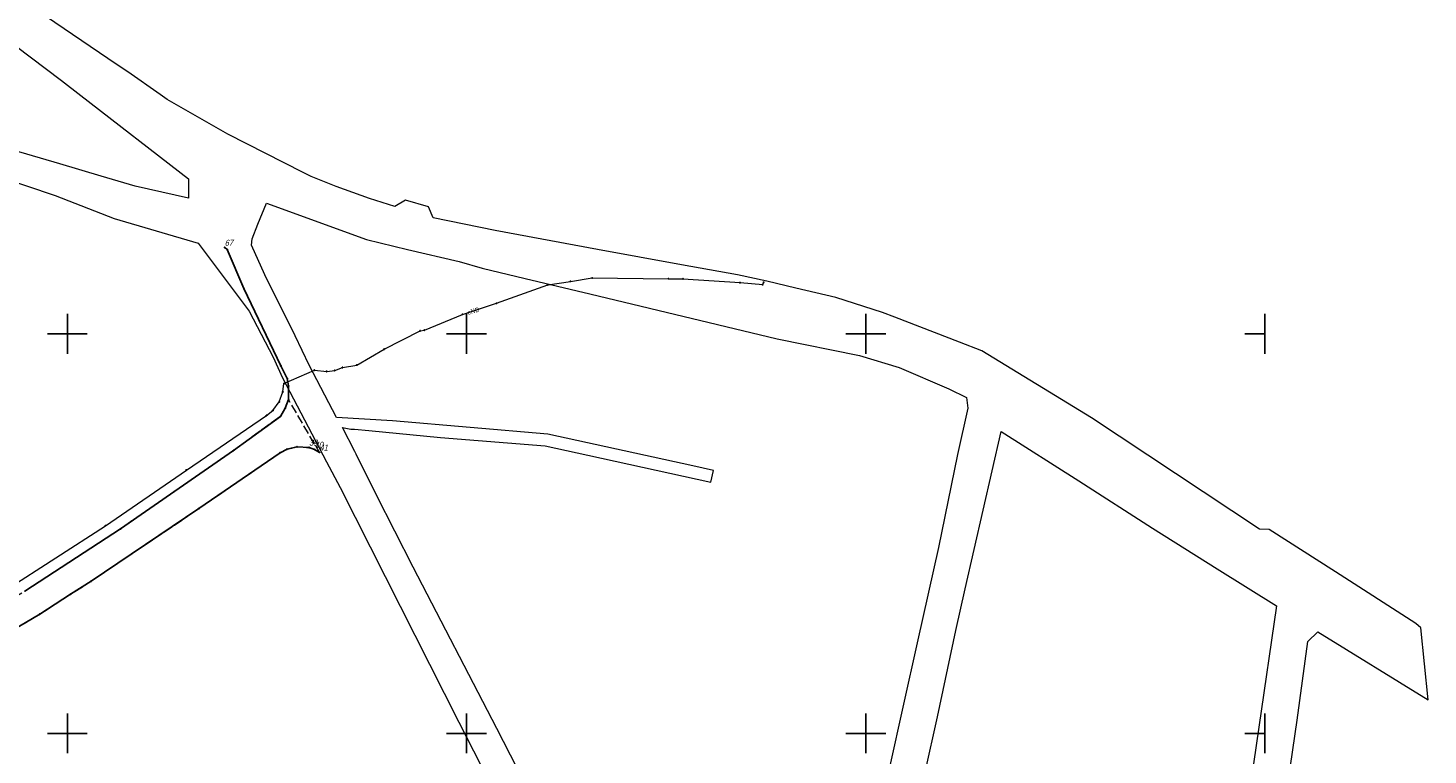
# Model space of a CAD drawing. Header units: metres. Extents: x 5548743 to 5556416, y 5707500 to 5714000.
# Tile 237 of 244: x 5554890 to 5555241, y 5710295 to 5710477. Entities that reach past the tile are written whole.
import ezdxf
from ezdxf.enums import TextEntityAlignment as Align

# ---------------------------------------------------------------- set-up
doc = ezdxf.new("R2010")
doc.units = ezdxf.units.M
doc.linetypes.add('2.25_0.75', pattern=[3, 2.25, -0.75])
doc.layers.get('0').update_dxf_attribs({"color": 2, "lineweight": 5})
doc.styles.get("Standard").update_dxf_attribs({"font": 'Working1250', "width": 0.75})

# ---------------------------------------------------------------- blocks, each defined once
blk = doc.blocks.new('PIKIETAW1891')
at = {"color": 0}
blk.add_circle((0, 0), 0.09, dxfattribs=at)
blk = doc.blocks.new('RAMKA1000K')
at = {"color": 0}
for p, q in [((500, 395), (500, 405)), ((600, 395), (600, 405)), ((700, 395), (700, 405)), ((800, 395), (800, 405)), ((495, 400), (505, 400)), ((595, 400), (605, 400)), ((695, 400), (705, 400)), ((795, 400), (800, 400)), ((500, 295), (500, 305)), ((600, 295), (600, 305)), ((700, 295), (700, 305)), ((800, 295), (800, 305)), ((495, 300), (505, 300)), ((595, 300), (605, 300)), ((695, 300), (705, 300)), ((795, 300), (800, 300))]:
    blk.add_line(p, q, dxfattribs=at)

msp = doc.modelspace()

# ---------------------------------------------------------------- linework, layer by layer
at = {"layer": '218-kontur użytku gruntowego', "color": 3, "linetype": 'CONTINUOUS', "lineweight": 18, "flags": 128}
for points in [[(5554912.5, 5710467.37), (5554892.45, 5710480.98)], [(5554886.96, 5710472.18), (5554898.55, 5710463.47)], [(5554915.16, 5710465.61), (5554912.5, 5710467.37)], [(5554923.25, 5710459.97), (5554915.16, 5710465.61)], [(5554898.55, 5710463.47), (5554903.38, 5710459.69)], [(5554903.38, 5710459.69), (5554930.31, 5710438.82)], [(5554925.03, 5710458.7), (5554923.25, 5710459.97)], [(5554940.22, 5710450.04), (5554925.03, 5710458.7)], [(5554898.15, 5710442.55), (5554876.08, 5710448.97)], [(5554959.09, 5710440.37), (5554940.22, 5710450.04)], [(5554908.5, 5710439.51), (5554898.15, 5710442.55)], [(5554882.52, 5710439.53), (5554896.98, 5710434.64)], [(5554916.98, 5710436.97), (5554908.5, 5710439.51)], [(5554930.31, 5710438.82), (5554930.34, 5710433.96)], [(5554961.12, 5710439.43), (5554959.09, 5710440.37)], [(5554967.33, 5710436.91), (5554961.12, 5710439.43)], [(5554896.98, 5710434.64), (5554911.69, 5710428.86)], [(5554930.34, 5710433.96), (5554916.98, 5710436.97)], [(5554975.67, 5710433.93), (5554967.33, 5710436.91)], [(5554982.05, 5710431.86), (5554975.67, 5710433.93)], [(5554947.74, 5710427.44), (5554949.89, 5710432.73)], [(5554949.89, 5710432.73), (5554974.9, 5710423.6)], [(5554984.67, 5710433.46), (5554982.05, 5710431.86)], [(5554990.49, 5710431.83), (5554984.67, 5710433.46)], [(5554991.62, 5710429.09), (5554990.49, 5710431.83)], [(5554911.69, 5710428.86), (5554932.79, 5710422.68)], [(5554946.31, 5710423.8), (5554947.74, 5710427.44)], [(5555007.2, 5710425.9), (5554991.62, 5710429.09)], [(5554946.16, 5710422.19), (5554946.31, 5710423.8)], [(5554974.9, 5710423.6), (5554985.2, 5710421.16)], [(5555032.78, 5710421.17), (5555007.2, 5710425.9)], [(5554932.79, 5710422.68), (5554945.51, 5710405.69)], [(5554949.51, 5710414.83), (5554946.16, 5710422.19)], [(5554985.2, 5710421.16), (5554998.14, 5710418.11)], [(5555053.82, 5710417.28), (5555032.78, 5710421.17)], [(5554998.14, 5710418.11), (5555003.9, 5710416.49)], [(5555003.9, 5710416.49), (5555014.65, 5710413.91)], [(5555067.85, 5710414.82), (5555053.82, 5710417.28)], [(5554957.08, 5710399.5), (5554949.51, 5710414.83)], [(5555014.65, 5710413.91), (5555030.91, 5710410)], [(5555075.22, 5710413.22), (5555067.85, 5710414.82)], [(5555082.53, 5710411.47), (5555075.22, 5710413.22)], [(5555030.91, 5710410), (5555077.83, 5710398.74)], [(5555092.49, 5710409.11), (5555082.53, 5710411.47)], [(5555104.22, 5710405.34), (5555092.49, 5710409.11)], [(5554945.51, 5710405.69), (5554951.54, 5710394.15)], [(5555107.29, 5710404.22), (5555104.22, 5710405.34)], [(5555123.49, 5710397.9), (5555107.29, 5710404.22)], [(5554960.59, 5710392.14), (5554957.08, 5710399.5)], [(5555077.83, 5710398.74), (5555098.47, 5710394.63)], [(5555129.08, 5710395.73), (5555123.49, 5710397.9)], [(5555156.58, 5710378.97), (5555129.08, 5710395.73)], [(5554951.54, 5710394.15), (5554953.89, 5710389)], [(5554967.44, 5710379.11), (5554960.59, 5710392.14)], [(5555098.47, 5710394.63), (5555108.35, 5710391.56)], [(5554953.89, 5710389), (5554964.95, 5710368)], [(5555108.35, 5710391.56), (5555120.8, 5710386.29)], [(5555120.8, 5710386.29), (5555125.25, 5710384.12)], [(5555125.58, 5710381.41), (5555123.01, 5710369.77)], [(5555125.25, 5710384.12), (5555125.58, 5710381.41)], [(5554981.46, 5710378.26), (5554967.44, 5710379.11)], [(5555020.36, 5710374.88), (5554981.46, 5710378.26)], [(5555198.63, 5710351.13), (5555156.58, 5710378.97)], [(5554972.01, 5710370.53), (5554968.91, 5710376.58)], [(5554968.91, 5710376.58), (5554971.01, 5710376.17)], [(5554971.01, 5710376.17), (5554971.9, 5710376.13)], [(5554971.9, 5710376.13), (5554975.56, 5710375.8)], [(5554975.56, 5710375.8), (5554993.5, 5710374.03)], [(5555056.69, 5710366.97), (5555020.36, 5710374.88)], [(5555124.88, 5710336.18), (5555133.93, 5710375.6)], [(5555133.93, 5710375.6), (5555153.37, 5710363.19)], [(5554993.5, 5710374.03), (5555019.67, 5710371.96)], [(5555019.67, 5710371.96), (5555030.42, 5710369.61)], [(5554964.95, 5710368), (5554968.36, 5710361.52)], [(5554972.32, 5710369.91), (5554972.01, 5710370.53)], [(5554977.44, 5710359.64), (5554972.32, 5710369.91)], [(5555030.42, 5710369.61), (5555061.19, 5710362.92)], [(5555123.01, 5710369.77), (5555118.2, 5710346.56)], [(5555061.86, 5710365.84), (5555056.69, 5710366.97)], [(5555061.19, 5710362.92), (5555061.86, 5710365.84)], [(5554968.36, 5710361.52), (5554983.4, 5710331.81)], [(5555153.37, 5710363.19), (5555171.82, 5710351.39)], [(5554986.67, 5710341.59), (5554977.44, 5710359.64)], [(5555171.82, 5710351.39), (5555188.04, 5710341.17)], [(5555201.1, 5710351.02), (5555198.63, 5710351.13)], [(5555217.68, 5710340.41), (5555201.1, 5710351.02)], [(5555118.2, 5710346.56), (5555113.04, 5710323.39)], [(5555007.63, 5710301.24), (5554986.67, 5710341.59)], [(5555188.04, 5710341.17), (5555202.9, 5710331.91)], [(5555237.81, 5710327.52), (5555217.68, 5710340.41)], [(5555122.61, 5710325.73), (5555124.88, 5710336.18)], [(5554983.4, 5710331.81), (5554998.09, 5710302.79)], [(5555202.9, 5710331.91), (5555198.47, 5710301.59)], [(5555117.94, 5710304.1), (5555122.61, 5710325.73)], [(5555210.78, 5710323.02), (5555213.24, 5710325.41)], [(5555213.24, 5710325.41), (5555240.85, 5710308.43)], [(5555239.04, 5710326.44), (5555237.81, 5710327.52)], [(5555240.85, 5710308.43), (5555239.04, 5710326.44)], [(5555113.04, 5710323.39), (5555109.3, 5710306.56)], [(5555208.07, 5710303.27), (5555210.78, 5710323.02)], [(5555109.3, 5710306.56), (5555106.03, 5710291.83)], [(5555114.9, 5710290.32), (5555117.94, 5710304.1)], [(5554998.09, 5710302.79), (5555005.46, 5710288.46)], [(5555016.07, 5710284.65), (5555007.63, 5710301.24)], [(5555198.47, 5710301.59), (5555195.76, 5710283.23)], [(5555203.68, 5710273.01), (5555208.07, 5710303.27)]]:
    msp.add_lwpolyline(points, dxfattribs=at)
at = {"layer": 'jezdnia', "color": 7, "linetype": '2.25_0.75', "lineweight": 18, "flags": 128}
msp.add_lwpolyline([(5554286.87, 5710246.53), (5554310.62, 5710249.39), (5554313.02, 5710249.64), (5554356.51, 5710253.11), (5554398.75, 5710256.18), (5554458.33, 5710260.65), (5554520.28, 5710265.46), (5554529.94, 5710266.3), (5554533.96, 5710266.54), (5554642.18, 5710274.85), (5554752.55, 5710283.55), (5554757.3, 5710284.09), (5554764.62, 5710284.87), (5554772.72, 5710286.02), (5554780.26, 5710287.1), (5554788.19, 5710288.57), (5554794.39, 5710289.76), (5554801.87, 5710291.51), (5554817.73, 5710295.59), (5554822.95, 5710297.38), (5554830.44, 5710299.81), (5554836.13, 5710302.09), (5554844.96, 5710305.26), (5554850.94, 5710307.74), (5554855.73, 5710309.77), (5554864.28, 5710313.78), (5554868.44, 5710315.93), (5554879.13, 5710321.64), (5554893.08, 5710329.84), (5554900.82, 5710334.86), (5554905.94, 5710338.07), (5554932.96, 5710356.3), (5554953.33, 5710370.25), (5554955.04, 5710371.15), (5554957.52, 5710371.74), (5554960.56, 5710371.56), (5554961.95, 5710371.05), (5554963.17, 5710370.34), (5554955.43, 5710383.54), (5554954.57, 5710381.37), (5554953.36, 5710379.34), (5554941.62, 5710370.79), (5554913.34, 5710351.2), (5554889.37, 5710335.59), (5554879.09, 5710329.48), (5554867.79, 5710323.34), (5554856.7, 5710317.87), (5554851.12, 5710315.25), (5554837.39, 5710309.59), (5554822.28, 5710304.4), (5554810.81, 5710300.94), (5554791, 5710295.98), (5554781.3, 5710294.19), (5554760.54, 5710291.41), (5554749.22, 5710290.2), (5554712.72, 5710287.45), (5554626.12, 5710280.54), (5554543.48, 5710274.22), (5554509.19, 5710271.71), (5554421.1, 5710264.86), (5554411.37, 5710264.31), (5554375.97, 5710264.45), (5554315.99, 5710259.97), (5554313.02, 5710260), (5554310.28, 5710260.32), (5554282.8, 5710253.32), (5554276.46, 5710251.4), (5554271.61, 5710250.29), (5554270.32, 5710250.46), (5554268.79, 5710251.53), (5554265.84, 5710257.11), (5554264.79, 5710258.71), (5554260.9, 5710256.6), (5554262.31, 5710254.76), (5554263.87, 5710250.46), (5554263.57, 5710248.09), (5554247.08, 5710242.71), (5554236.32, 5710238.19), (5554229.58, 5710234.81), (5554222.95, 5710231.33), (5554214.84, 5710226.35), (5554205.93, 5710220.52), (5554199.06, 5710215.52), (5554197.52, 5710215.94), (5554193.99, 5710212.54), (5554193.95, 5710211.46), (5554191.56, 5710209.53), (5554185.2, 5710203.91), (5554175.02, 5710194.7), (5554165.59, 5710185.7), (5554154.52, 5710175.6), (5554158.99, 5710171.37), (5554168.86, 5710181), (5554177.03, 5710188.43), (5554184.81, 5710195.02), (5554194.51, 5710202.86), (5554207.91, 5710213.24), (5554217.1, 5710219.5), (5554229.56, 5710226.79), (5554239.49, 5710231.76), (5554249.85, 5710236.13), (5554257.27, 5710238.67), (5554263.03, 5710240.46), (5554271.4, 5710242.87), (5554277.72, 5710244.36), (5554283.77, 5710245.89)], close=True, dxfattribs=at)
at = {"layer": 'krawężnik', "color": 7, "linetype": 'CONTINUOUS', "lineweight": 25, "flags": 128}
for points in [[(5554939.42, 5710421.62), (5554940.04, 5710421.16), (5554944.25, 5710411.38), (5554953.46, 5710392.02), (5554955.1, 5710388.83), (5554955.44, 5710386.99), (5554955.43, 5710383.54), (5554954.57, 5710381.37), (5554953.36, 5710379.34), (5554941.62, 5710370.79), (5554913.34, 5710351.2), (5554889.37, 5710335.59)], [(5554879.13, 5710321.64), (5554893.08, 5710329.84), (5554900.82, 5710334.86), (5554905.94, 5710338.07), (5554932.96, 5710356.3), (5554953.33, 5710370.25), (5554955.04, 5710371.15), (5554957.52, 5710371.74), (5554960.56, 5710371.56), (5554961.95, 5710371.05), (5554963.17, 5710370.34)]]:
    msp.add_lwpolyline(points, dxfattribs=at)
at = {"layer": 'przewód elektroenergetyczny podziemny', "color": 1, "linetype": 'CONTINUOUS', "lineweight": 18, "flags": 128}
msp.add_lwpolyline([(5554884.67, 5710335.95), (5554909.56, 5710351.99), (5554929.83, 5710365.93), (5554949.9, 5710379.58), (5554951.46, 5710380.83), (5554953.09, 5710382.98), (5554953.99, 5710385.51), (5554954.26, 5710387.55), (5554961.89, 5710390.93), (5554964.98, 5710390.61), (5554966.97, 5710390.85), (5554968.92, 5710391.58), (5554972.5, 5710392.2), (5554979.35, 5710396.18), (5554988.4, 5710400.76), (5554989.44, 5710400.93), (5554998.97, 5710404.89), (5555007.51, 5710407.66), (5555020.37, 5710412.27), (5555026.04, 5710413.16), (5555031.48, 5710414), (5555050.58, 5710413.82), (5555054.22, 5710413.79), (5555068.51, 5710412.83), (5555074.19, 5710412.35), (5555074.44, 5710412.93)], dxfattribs=at)

# ---------------------------------------------------------------- block references
at = {"layer": 'Punkt roboczy BDOT GESUT K1', "color": 6, "linetype": 'CONTINUOUS', "lineweight": 18}
for p in [(5554939.42, 5710421.62), (5554940.04, 5710421.16), (5555026.04, 5710413.16), (5555031.48, 5710414), (5555050.58, 5710413.82), (5555054.22, 5710413.79), (5555068.51, 5710412.83), (5555074.44, 5710412.93), (5554944.25, 5710411.38), (5555020.37, 5710412.27), (5555074.19, 5710412.35), (5555007.51, 5710407.66), (5554998.97, 5710404.89), (5554988.4, 5710400.76), (5554989.44, 5710400.93), (5554979.35, 5710396.18), (5554953.46, 5710392.02), (5554972.5, 5710392.2), (5554955.1, 5710388.83), (5554961.89, 5710390.93), (5554964.98, 5710390.61), (5554966.97, 5710390.85), (5554968.92, 5710391.58), (5554953.99, 5710385.51), (5554954.26, 5710387.55), (5554955.44, 5710386.99), (5554953.09, 5710382.98), (5554954.57, 5710381.37), (5554954.57, 5710381.37), (5554955.43, 5710383.54), (5554955.43, 5710383.54), (5554949.9, 5710379.58), (5554951.46, 5710380.83), (5554953.36, 5710379.34), (5554953.36, 5710379.34), (5554941.62, 5710370.79), (5554941.62, 5710370.79), (5554955.04, 5710371.15), (5554955.04, 5710371.15), (5554957.52, 5710371.74), (5554957.52, 5710371.74), (5554960.56, 5710371.56), (5554960.56, 5710371.56), (5554961.95, 5710371.05), (5554961.95, 5710371.05), (5554953.33, 5710370.25), (5554953.33, 5710370.25), (5554963.17, 5710370.34), (5554963.17, 5710370.34), (5554929.83, 5710365.93), (5554932.96, 5710356.3), (5554932.96, 5710356.3), (5554909.56, 5710351.99), (5554913.34, 5710351.2), (5554913.34, 5710351.2), (5554905.94, 5710338.07), (5554905.94, 5710338.07), (5554900.82, 5710334.86), (5554900.82, 5710334.86), (5554893.08, 5710329.84), (5554893.08, 5710329.84)]:
    msp.add_blockref('PIKIETAW1891', p, dxfattribs=at)
at = {"layer": 'Wstawianie ramki sekcyjnej z opisem', "color": 7, "linetype": 'CONTINUOUS', "lineweight": 13}
msp.add_blockref('RAMKA1000K', (5554400, 5710000), dxfattribs=at)
msp.add_blockref('RAMKA1000K', (5554400, 5710000), dxfattribs=at)
msp.add_blockref('RAMKA1000K', (5554400, 5710000), dxfattribs=at)
msp.add_blockref('RAMKA1000K', (5554400, 5710000), dxfattribs=at)

# ---------------------------------------------------------------- texts
at = {"layer": 'przewód elektroenergetyczny podziemny-Atr1', "color": 1, "width": 0.9}
msp.add_text('eND', height=1.125, rotation=16.638, dxfattribs=at).set_placement((5555000.24, 5710405.3), align=Align.MIDDLE_LEFT)
at = {"layer": 'Punkt roboczy BDOT GESUT K1-Atr103', "color": 6, "oblique": 15, "width": 0.9}
for s, p in [('67', (5554939.42, 5710421.62)), ('39', (5554960.56, 5710371.56)), ('39', (5554960.56, 5710371.56)), ('40', (5554961.95, 5710371.05)), ('40', (5554961.95, 5710371.05)), ('41', (5554963.17, 5710370.34)), ('41', (5554963.17, 5710370.34))]:
    msp.add_text(s, height=1.5, dxfattribs=at).set_placement(p, align=Align.BOTTOM_LEFT)

doc.saveas('drawing.dxf')
